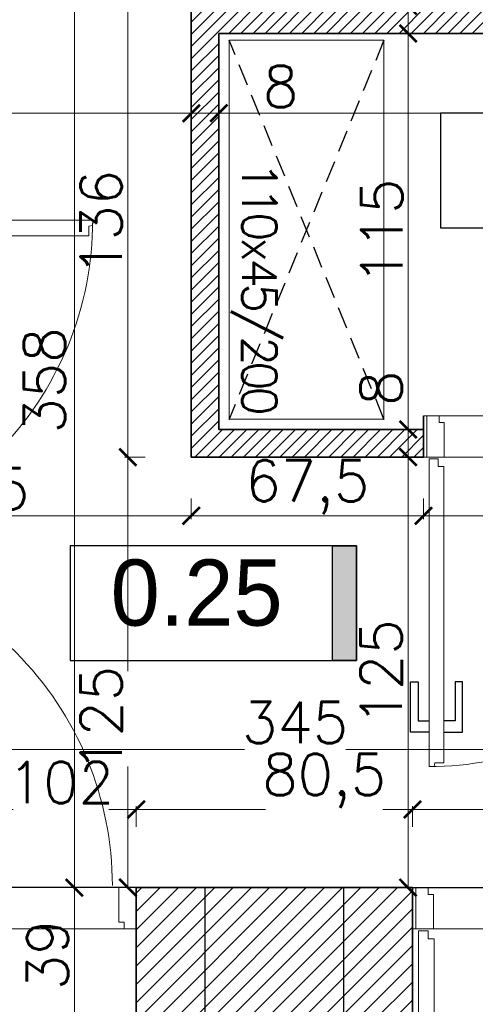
# Model space of a CAD drawing. Header units: millimetres. Extents: x -740 to 33545, y -26688 to 22494.
# Tile 116 of 256: x 9334 to 9467, y 10800 to 11086. Entities that reach past the tile are written whole.
import ezdxf
from ezdxf.lldxf.tags import DXFTag

# ---------------------------------------------------------------- set-up
doc = ezdxf.new("R2010")
doc.units = ezdxf.units.MM
doc.header["$MEASUREMENT"] = 0
doc.linetypes.add('DASHED2', pattern=[9.525, 6.35, -3.175])
doc.layers.get('Defpoints').update_dxf_attribs({"color": 252})
for name, color, linetype, lineweight in [('A_istniejące ściany', 252, 'Continuous', 35), ('A_l.przerywana', 252, 'ICAD_ISO03W100', 9), ('A_projektowane sciany', 252, 'Continuous', 35), ('l.wypełnien', 252, 'Continuous', 5), ('wymiarowanie', 252, 'Continuous', 9)]:
    doc.layers.add(name, color=color, linetype=linetype, lineweight=lineweight)
for name, color, linetype in [('stolarka', 252, 'Continuous'), ('tabelki opis', 252, 'Continuous'), ('TECHNOLOGIA KUCHNI', 252, 'Continuous'), ('ULTRA-GASTRO TECHNOLOGIA', 252, 'Continuous')]:
    doc.layers.add(name, color=color, linetype=linetype)
doc.styles.add('styl2', font='simplex.shx')
tags = doc.linetypes.add('ICAD_ISO03W100', pattern=[30, 12, -18]).pattern_tags.tags
tags[6:7] = [DXFTag(74, 4), DXFTag(75, 0), DXFTag(340, '0'), DXFTag(46, 1.0), DXFTag(50, 0.0), DXFTag(44, 0.0), DXFTag(45, 0.0)]
tags[4:5] = [DXFTag(74, 4), DXFTag(75, 0), DXFTag(340, '0'), DXFTag(46, 1.0), DXFTag(50, 0.0), DXFTag(44, 0.0), DXFTag(45, 0.0)]
doc.dimstyles.new('Skala 1-50', dxfattribs={"dimtxt": 12, "dimasz": 5, "dimexe": 1, "dimexo": 1, "dimgap": 1.5, "dimtad": 1, "dimdec": 1, "dimrnd": 0.5, "dimtxsty": 'styl2', "dimblk": 'ARCHTICK', "dimcen": 5, "dimadec": 0, "dimazin": 0, "dimtfac": 1, "dimtdec": 1, "dimtmove": 1, "dimatfit": 3, "dimldrblk": 'ARCHTICK', "dimfxl": 0, "dimlwd": -1, "dimlwe": -1, "dimarcsym": 0})

# ---------------------------------------------------------------- blocks, each defined once
blk = doc.blocks.new('_ArchTick')
at = {"color": 0, "linetype": 'ByBlock', "const_width": 0.15}
blk.add_lwpolyline([(-0.5, -0.5), (0.5, 0.5)], dxfattribs=at)
blk = doc.blocks.new('*D1148')
at = {"layer": 'Defpoints', "color": 0}
for p in [(9384.19, 11058.36), (9259.19, 11044.42), (9384.19, 11040.75)]:
    blk.add_point(p, dxfattribs=at)
at = {"layer": 'wymiarowanie', "color": 0}
for p, q in [((9259.19, 11053.36), (9259.19, 11059.36)), ((9259.19, 11058.36), (9302.96, 11058.36)), ((9384.19, 11058.36), (9330.59, 11058.36)), ((9384.19, 11053.36), (9384.19, 11059.36))]:
    blk.add_line(p, q, dxfattribs=at)
at = {"layer": 'wymiarowanie', "color": 0, "xscale": 5, "yscale": 5, "zscale": 5, "rotation": 180}
blk.add_blockref('_ArchTick', (9259.19, 11058.36), dxfattribs=at)
at = {"layer": 'wymiarowanie', "color": 0, "xscale": 5, "yscale": 5, "zscale": 5}
blk.add_blockref('_ArchTick', (9384.19, 11058.36), dxfattribs=at)
at = {"layer": 'wymiarowanie', "color": 0, "insert": (9316.77, 11066.16), "char_height": 12, "attachment_point": 5, "style": 'styl2'}
blk.add_mtext('125', dxfattribs=at)
blk = doc.blocks.new('*D1149')
at = {"layer": 'Defpoints', "color": 0}
for p in [(9392.19, 11058.36), (9392.19, 11045.19), (9384.19, 11040.75)]:
    blk.add_point(p, dxfattribs=at)
at = {"layer": 'wymiarowanie', "color": 0}
for p, q in [((9384.19, 11053.36), (9384.19, 11059.36)), ((9384.19, 11058.36), (9392.19, 11058.36)), ((9392.19, 11053.36), (9392.19, 11059.36)), ((9392.19, 11058.36), (9415.71, 11058.36))]:
    blk.add_line(p, q, dxfattribs=at)
at = {"layer": 'wymiarowanie', "color": 0, "xscale": 5, "yscale": 5, "zscale": 5, "rotation": 180}
blk.add_blockref('_ArchTick', (9384.19, 11058.36), dxfattribs=at)
at = {"layer": 'wymiarowanie', "color": 0, "xscale": 5, "yscale": 5, "zscale": 5}
blk.add_blockref('_ArchTick', (9392.19, 11058.36), dxfattribs=at)
at = {"layer": 'wymiarowanie', "color": 0, "insert": (9410.16, 11066.16), "char_height": 12, "attachment_point": 5, "style": 'styl2'}
blk.add_mtext('8', dxfattribs=at)
blk = doc.blocks.new('*D1150')
at = {"layer": 'Defpoints', "color": 0}
for p in [(9604.19, 11058.36), (9392.19, 11045.19), (9604.19, 11029.7)]:
    blk.add_point(p, dxfattribs=at)
at = {"layer": 'wymiarowanie', "color": 0}
for p, q in [((9392.19, 11053.36), (9392.19, 11059.36)), ((9392.19, 11058.36), (9604.19, 11058.36)), ((9604.19, 11053.36), (9604.19, 11059.36))]:
    blk.add_line(p, q, dxfattribs=at)
at = {"layer": 'wymiarowanie', "color": 0, "xscale": 5, "yscale": 5, "zscale": 5, "rotation": 180}
blk.add_blockref('_ArchTick', (9392.19, 11058.36), dxfattribs=at)
at = {"layer": 'wymiarowanie', "color": 0, "xscale": 5, "yscale": 5, "zscale": 5}
blk.add_blockref('_ArchTick', (9604.19, 11058.36), dxfattribs=at)
at = {"layer": 'wymiarowanie', "color": 0, "insert": (9498.19, 11066.01), "char_height": 12, "attachment_point": 5, "style": 'styl2'}
blk.add_mtext('212', dxfattribs=at)
blk = doc.blocks.new('*D2255')
at = {"layer": 'Defpoints', "color": 0}
for p in [(9449.19, 11089.52), (9447.18, 11081.52), (9463.78, 11081.52)]:
    blk.add_point(p, dxfattribs=at)
at = {"layer": 'wymiarowanie', "color": 0}
for p, q in [((9447.18, 11089.52), (9447.18, 11109.99)), ((9448.19, 11089.52), (9446.18, 11089.52)), ((9447.18, 11089.52), (9447.18, 11081.52)), ((9452.18, 11081.52), (9446.18, 11081.52))]:
    blk.add_line(p, q, dxfattribs=at)
at = {"layer": 'wymiarowanie', "color": 0, "xscale": 5, "yscale": 5, "zscale": 5}
for p, rotation in [((9447.18, 11089.52), 90), ((9447.18, 11081.52), 270)]:
    blk.add_blockref('_ArchTick', p, dxfattribs=dict(at, rotation=rotation))
at = {"layer": 'wymiarowanie', "color": 0, "insert": (9439.38, 11104.44), "char_height": 12, "attachment_point": 5, "rotation": 90, "style": 'styl2'}
blk.add_mtext('8', dxfattribs=at)
blk = doc.blocks.new('*D2256')
at = {"layer": 'Defpoints', "color": 0}
for p in [(9463.78, 11081.52), (9437.46, 10966.52), (9447.18, 10966.52)]:
    blk.add_point(p, dxfattribs=at)
at = {"layer": 'wymiarowanie', "color": 0}
for p, q in [((9452.18, 11081.52), (9446.18, 11081.52)), ((9447.18, 11081.52), (9447.18, 10966.52)), ((9442.18, 10966.52), (9448.18, 10966.52))]:
    blk.add_line(p, q, dxfattribs=at)
at = {"layer": 'wymiarowanie', "color": 0, "xscale": 5, "yscale": 5, "zscale": 5}
for p, rotation in [((9447.18, 11081.52), 90), ((9447.18, 10966.52), 270)]:
    blk.add_blockref('_ArchTick', p, dxfattribs=dict(at, rotation=rotation))
at = {"layer": 'wymiarowanie', "color": 0, "insert": (9439.53, 11024.02), "char_height": 12, "attachment_point": 5, "rotation": 90, "style": 'styl2'}
blk.add_mtext('115', dxfattribs=at)
blk = doc.blocks.new('*D2257')
at = {"layer": 'Defpoints', "color": 0}
for p in [(9437.46, 10966.52), (9417.91, 10958.52), (9447.18, 10958.52)]:
    blk.add_point(p, dxfattribs=at)
at = {"layer": 'wymiarowanie', "color": 0}
for p, q in [((9447.18, 10966.52), (9447.18, 10984.08)), ((9442.18, 10966.52), (9448.18, 10966.52)), ((9447.18, 10966.52), (9447.18, 10958.52)), ((9442.18, 10958.52), (9448.18, 10958.52))]:
    blk.add_line(p, q, dxfattribs=at)
at = {"layer": 'wymiarowanie', "color": 0, "xscale": 5, "yscale": 5, "zscale": 5}
for p, rotation in [((9447.18, 10966.52), 90), ((9447.18, 10958.52), 270)]:
    blk.add_blockref('_ArchTick', p, dxfattribs=dict(at, rotation=rotation))
at = {"layer": 'wymiarowanie', "color": 0, "insert": (9439.38, 10978.52), "char_height": 12, "attachment_point": 5, "rotation": 90, "style": 'styl2'}
blk.add_mtext('8', dxfattribs=at)
blk = doc.blocks.new('*D2258')
at = {"layer": 'Defpoints', "color": 0}
for p in [(9417.91, 10958.52), (9425.97, 10833.52), (9447.18, 10833.52)]:
    blk.add_point(p, dxfattribs=at)
at = {"layer": 'wymiarowanie', "color": 0}
for p, q in [((9442.18, 10958.52), (9448.18, 10958.52)), ((9447.18, 10958.52), (9447.18, 10833.52)), ((9442.18, 10833.52), (9448.18, 10833.52))]:
    blk.add_line(p, q, dxfattribs=at)
at = {"layer": 'wymiarowanie', "color": 0, "xscale": 5, "yscale": 5, "zscale": 5}
for p, rotation in [((9447.18, 10958.52), 90), ((9447.18, 10833.52), 270)]:
    blk.add_blockref('_ArchTick', p, dxfattribs=dict(at, rotation=rotation))
at = {"layer": 'wymiarowanie', "color": 0, "insert": (9439.38, 10896.02), "char_height": 12, "attachment_point": 5, "rotation": 90, "style": 'styl2'}
blk.add_mtext('125', dxfattribs=at)
blk = doc.blocks.new('*D2261')
at = {"layer": 'Defpoints', "color": 0}
for p in [(9383.33, 11191.52), (9350.2, 10833.52), (9384.19, 10833.52)]:
    blk.add_point(p, dxfattribs=at)
at = {"layer": 'wymiarowanie', "color": 0}
for p, q in [((9355.2, 11191.52), (9349.2, 11191.52)), ((9350.2, 11191.52), (9350.2, 10833.52)), ((9355.2, 10833.52), (9349.2, 10833.52))]:
    blk.add_line(p, q, dxfattribs=at)
at = {"layer": 'wymiarowanie', "color": 0, "xscale": 5, "yscale": 5, "zscale": 5}
for p, rotation in [((9350.2, 11191.52), 90), ((9350.2, 10833.52), 270)]:
    blk.add_blockref('_ArchTick', p, dxfattribs=dict(at, rotation=rotation))
at = {"layer": 'wymiarowanie', "color": 0, "insert": (9341.53, 10980.79), "char_height": 12, "attachment_point": 5, "rotation": 90, "style": 'styl2'}
blk.add_mtext('358', dxfattribs=at)
blk = doc.blocks.new('*D2268')
at = {"layer": 'Defpoints', "color": 0}
for p in [(9259.19, 10886.01), (9604.19, 10886.01), (9259.19, 10873.67)]:
    blk.add_point(p, dxfattribs=at)
at = {"layer": 'wymiarowanie', "color": 0}
for p, q in [((9259.19, 10878.67), (9259.19, 10872.67)), ((9604.19, 10878.67), (9604.19, 10872.67)), ((9259.19, 10873.67), (9399.62, 10873.67)), ((9604.19, 10873.67), (9429.04, 10873.67))]:
    blk.add_line(p, q, dxfattribs=at)
at = {"layer": 'wymiarowanie', "color": 0, "xscale": 5, "yscale": 5, "zscale": 5, "rotation": 180}
blk.add_blockref('_ArchTick', (9259.19, 10873.67), dxfattribs=at)
at = {"layer": 'wymiarowanie', "color": 0, "xscale": 5, "yscale": 5, "zscale": 5}
blk.add_blockref('_ArchTick', (9604.19, 10873.67), dxfattribs=at)
at = {"layer": 'wymiarowanie', "color": 0, "insert": (9414.33, 10881.47), "char_height": 12, "attachment_point": 5, "style": 'styl2'}
blk.add_mtext('345', dxfattribs=at)
blk = doc.blocks.new('*D2538')
at = {"layer": 'Defpoints', "color": 0}
for p in [(9384.19, 10958.52), (9259.19, 10954.08), (9384.19, 10941.47)]:
    blk.add_point(p, dxfattribs=at)
at = {"layer": 'wymiarowanie', "color": 0}
for p, q in [((9259.19, 10946.47), (9259.19, 10940.47)), ((9384.19, 10946.47), (9384.19, 10940.47)), ((9259.19, 10941.47), (9384.19, 10941.47))]:
    blk.add_line(p, q, dxfattribs=at)
at = {"layer": 'wymiarowanie', "color": 0, "xscale": 5, "yscale": 5, "zscale": 5, "rotation": 180}
blk.add_blockref('_ArchTick', (9259.19, 10941.47), dxfattribs=at)
at = {"layer": 'wymiarowanie', "color": 0, "xscale": 5, "yscale": 5, "zscale": 5}
blk.add_blockref('_ArchTick', (9384.19, 10941.47), dxfattribs=at)
at = {"layer": 'wymiarowanie', "color": 0, "insert": (9321.69, 10949.27), "char_height": 12, "attachment_point": 5, "style": 'styl2'}
blk.add_mtext('125', dxfattribs=at)
blk = doc.blocks.new('*D2539')
at = {"layer": 'Defpoints', "color": 0}
for p in [(9451.64, 10962.24), (9384.19, 10958.52), (9451.64, 10941.47)]:
    blk.add_point(p, dxfattribs=at)
at = {"layer": 'wymiarowanie', "color": 0}
for p, q in [((9384.19, 10946.47), (9384.19, 10940.47)), ((9451.64, 10946.47), (9451.64, 10940.47)), ((9384.19, 10941.47), (9451.64, 10941.47))]:
    blk.add_line(p, q, dxfattribs=at)
at = {"layer": 'wymiarowanie', "color": 0, "xscale": 5, "yscale": 5, "zscale": 5, "rotation": 180}
blk.add_blockref('_ArchTick', (9384.19, 10941.47), dxfattribs=at)
at = {"layer": 'wymiarowanie', "color": 0, "xscale": 5, "yscale": 5, "zscale": 5}
blk.add_blockref('_ArchTick', (9451.64, 10941.47), dxfattribs=at)
at = {"layer": 'wymiarowanie', "color": 0, "insert": (9417.91, 10949.82), "char_height": 12, "attachment_point": 5, "style": 'styl2'}
blk.add_mtext('67,5', dxfattribs=at)
blk = doc.blocks.new('*D2540')
at = {"layer": 'Defpoints', "color": 0}
for p in [(9543.64, 10964.52), (9451.64, 10962.24), (9543.64, 10941.47)]:
    blk.add_point(p, dxfattribs=at)
at = {"layer": 'wymiarowanie', "color": 0}
for p, q in [((9451.64, 10946.47), (9451.64, 10940.47)), ((9543.64, 10946.47), (9543.64, 10940.47)), ((9451.64, 10941.47), (9543.64, 10941.47))]:
    blk.add_line(p, q, dxfattribs=at)
at = {"layer": 'wymiarowanie', "color": 0, "xscale": 5, "yscale": 5, "zscale": 5, "rotation": 180}
blk.add_blockref('_ArchTick', (9451.64, 10941.47), dxfattribs=at)
at = {"layer": 'wymiarowanie', "color": 0, "xscale": 5, "yscale": 5, "zscale": 5}
blk.add_blockref('_ArchTick', (9543.64, 10941.47), dxfattribs=at)
at = {"layer": 'wymiarowanie', "color": 0, "insert": (9497.64, 10949.27), "char_height": 12, "attachment_point": 5, "style": 'styl2'}
blk.add_mtext('92', dxfattribs=at)
blk = doc.blocks.new('*D2543')
at = {"layer": 'Defpoints', "color": 0}
for p in [(9368.19, 10856.21), (9266.19, 10833.52), (9368.19, 10833.52)]:
    blk.add_point(p, dxfattribs=at)
at = {"layer": 'wymiarowanie', "color": 0}
for p, q in [((9266.19, 10851.21), (9266.19, 10857.21)), ((9266.19, 10856.21), (9332.42, 10856.21)), ((9368.19, 10856.21), (9360.19, 10856.21)), ((9368.19, 10851.21), (9368.19, 10857.21))]:
    blk.add_line(p, q, dxfattribs=at)
at = {"layer": 'wymiarowanie', "color": 0, "xscale": 5, "yscale": 5, "zscale": 5, "rotation": 180}
blk.add_blockref('_ArchTick', (9266.19, 10856.21), dxfattribs=at)
at = {"layer": 'wymiarowanie', "color": 0, "xscale": 5, "yscale": 5, "zscale": 5}
blk.add_blockref('_ArchTick', (9368.19, 10856.21), dxfattribs=at)
at = {"layer": 'wymiarowanie', "color": 0, "insert": (9346.3, 10864.01), "char_height": 12, "attachment_point": 5, "style": 'styl2'}
blk.add_mtext('102', dxfattribs=at)
blk = doc.blocks.new('*D2544')
at = {"layer": 'Defpoints', "color": 0}
for p in [(9448.47, 10856.21), (9368.19, 10833.52), (9448.47, 10833.52)]:
    blk.add_point(p, dxfattribs=at)
at = {"layer": 'wymiarowanie', "color": 0}
for p, q in [((9368.19, 10851.21), (9368.19, 10857.21)), ((9368.19, 10856.21), (9405.76, 10856.21)), ((9448.47, 10856.21), (9439.83, 10856.21)), ((9448.47, 10851.21), (9448.47, 10857.21))]:
    blk.add_line(p, q, dxfattribs=at)
at = {"layer": 'wymiarowanie', "color": 0, "xscale": 5, "yscale": 5, "zscale": 5, "rotation": 180}
blk.add_blockref('_ArchTick', (9368.19, 10856.21), dxfattribs=at)
at = {"layer": 'wymiarowanie', "color": 0, "xscale": 5, "yscale": 5, "zscale": 5}
blk.add_blockref('_ArchTick', (9448.47, 10856.21), dxfattribs=at)
at = {"layer": 'wymiarowanie', "color": 0, "insert": (9422.8, 10864.55), "char_height": 12, "attachment_point": 5, "style": 'styl2'}
blk.add_mtext('80,5', dxfattribs=at)
blk = doc.blocks.new('*D2545')
at = {"layer": 'Defpoints', "color": 0}
for p in [(9550.47, 10856.21), (9448.47, 10833.52), (9550.47, 10833.52)]:
    blk.add_point(p, dxfattribs=at)
at = {"layer": 'wymiarowanie', "color": 0}
for p, q in [((9448.47, 10851.21), (9448.47, 10857.21)), ((9448.47, 10856.21), (9507, 10856.21)), ((9550.47, 10856.21), (9534.77, 10856.21)), ((9550.47, 10851.21), (9550.47, 10857.21))]:
    blk.add_line(p, q, dxfattribs=at)
at = {"layer": 'wymiarowanie', "color": 0, "xscale": 5, "yscale": 5, "zscale": 5, "rotation": 180}
blk.add_blockref('_ArchTick', (9448.47, 10856.21), dxfattribs=at)
at = {"layer": 'wymiarowanie', "color": 0, "xscale": 5, "yscale": 5, "zscale": 5}
blk.add_blockref('_ArchTick', (9550.47, 10856.21), dxfattribs=at)
at = {"layer": 'wymiarowanie', "color": 0, "insert": (9520.89, 10864.01), "char_height": 12, "attachment_point": 5, "style": 'styl2'}
blk.add_mtext('102', dxfattribs=at)
blk = doc.blocks.new('*D2713')
at = {"layer": 'Defpoints', "color": 0}
for p in [(9368.19, 10833.52), (9350.2, 10794.52), (9368.19, 10794.52)]:
    blk.add_point(p, dxfattribs=at)
at = {"layer": 'wymiarowanie', "color": 0}
for p, q in [((9355.2, 10833.52), (9349.2, 10833.52)), ((9350.2, 10833.52), (9350.2, 10794.52)), ((9355.2, 10794.52), (9349.2, 10794.52))]:
    blk.add_line(p, q, dxfattribs=at)
at = {"layer": 'wymiarowanie', "color": 0, "xscale": 5, "yscale": 5, "zscale": 5}
for p, rotation in [((9350.2, 10833.52), 90), ((9350.2, 10794.52), 270)]:
    blk.add_blockref('_ArchTick', p, dxfattribs=dict(at, rotation=rotation))
at = {"layer": 'wymiarowanie', "color": 0, "insert": (9342.4, 10814.02), "char_height": 12, "attachment_point": 5, "rotation": 90, "style": 'styl2'}
blk.add_mtext('39', dxfattribs=at)
blk = doc.blocks.new('*D2719')
at = {"layer": 'Defpoints', "color": 0}
for p in [(9365.76, 10958.52), (9388.19, 10958.52), (9388.19, 10833.52)]:
    blk.add_point(p, dxfattribs=at)
at = {"layer": 'wymiarowanie', "color": 0}
for p, q in [((9370.76, 10958.52), (9364.76, 10958.52)), ((9365.76, 10958.52), (9365.76, 10896.33)), ((9365.76, 10833.52), (9365.76, 10868.69)), ((9370.76, 10833.52), (9364.76, 10833.52))]:
    blk.add_line(p, q, dxfattribs=at)
at = {"layer": 'wymiarowanie', "color": 0, "xscale": 5, "yscale": 5, "zscale": 5}
for p, rotation in [((9365.76, 10958.52), 90), ((9365.76, 10833.52), 270)]:
    blk.add_blockref('_ArchTick', p, dxfattribs=dict(at, rotation=rotation))
at = {"layer": 'wymiarowanie', "color": 0, "insert": (9357.96, 10882.51), "char_height": 12, "attachment_point": 5, "rotation": 90, "style": 'styl2'}
blk.add_mtext('125', dxfattribs=at)
blk = doc.blocks.new('*D2720')
at = {"layer": 'Defpoints', "color": 0}
for p in [(9365.76, 11094.52), (9388.02, 11094.52), (9388.19, 10958.52)]:
    blk.add_point(p, dxfattribs=at)
at = {"layer": 'wymiarowanie', "color": 0}
for p, q in [((9370.76, 11094.52), (9364.76, 11094.52)), ((9365.76, 10958.52), (9365.76, 11094.52)), ((9370.76, 10958.52), (9364.76, 10958.52))]:
    blk.add_line(p, q, dxfattribs=at)
at = {"layer": 'wymiarowanie', "color": 0, "xscale": 5, "yscale": 5, "zscale": 5}
for p, rotation in [((9365.76, 11094.52), 90), ((9365.76, 10958.52), 270)]:
    blk.add_blockref('_ArchTick', p, dxfattribs=dict(at, rotation=rotation))
at = {"layer": 'wymiarowanie', "color": 0, "insert": (9357.96, 11026.52), "char_height": 12, "attachment_point": 5, "rotation": 90, "style": 'styl2'}
blk.add_mtext('136', dxfattribs=at)

msp = doc.modelspace()

# ---------------------------------------------------------------- hatches: boundary and pattern name
at = {"layer": 'l.wypełnien'}
h = msp.add_hatch(dxfattribs=at)
h.set_pattern_fill('ANSI31', color=256, scale=20, style=0)
h.paths.add_polyline_path([(9094.19, 10833.52), (9094.19, 11054.32), (9235.19, 11054.32), (9235.19, 11066.32), (9077.19, 11066.32), (9077.19, 11054.32), (9082.19, 11054.32), (9082.19, 10946.52), (9077.19, 10946.52), (9077.19, 10938.52), (9082.19, 10938.52), (9082.19, 10833.52), (9094.19, 10833.52)])
h.paths.add_polyline_path([(9384.19, 10958.52), (9451.64, 10958.52), (9451.64, 10966.52), (9392.19, 10966.52), (9392.19, 11081.52), (9604.19, 11081.52), (9604.19, 11089.52), (9392.19, 11089.52), (9392.19, 11094.52), (9384.19, 11094.52)])
h.paths.add_polyline_path([(9612.19, 11005.43), (9645.19, 11005.43), (9645.19, 10990.32), (9645.19, 10978.32), (9645.19, 10951.32), (9604.19, 10951.32), (9604.19, 10958.52), (9543.64, 10958.52), (9543.64, 10966.52), (9604.19, 10966.52), (9604.19, 11018.43), (9612.19, 11018.43)])
h.paths.add_polyline_path([(8932.19, 11054.32), (8975.19, 11054.32), (8975.19, 11066.32), (8932.19, 11066.32)])
h.paths.add_polyline_path([(8932.19, 10938.52), (8985.19, 10938.52), (8985.19, 10946.52), (8932.19, 10946.52)])
h = msp.add_hatch(dxfattribs=at)
h.set_pattern_fill('ANSI31', color=256, scale=30, style=0)
h.paths.add_polyline_path([(8887.19, 10284.84), (8887.19, 10539.8), (8932.19, 10539.8), (8932.19, 10402.52), (9059.57, 10402.52), (9368.19, 10402.52), (9394.23, 10402.52), (9416.72, 10402.52), (9416.72, 10359.34), (9405.31, 10359.34), (9376.25, 10359.34), (8932.19, 10359.34), (8932.19, 10284.84)])
h.paths.add_polyline_path([(9871.19, 10801.99), (9871.19, 10791.99), (9878.23, 10791.99), (9890.23, 10791.99), (10052.23, 10791.99), (10052.23, 10564.52), (10066.23, 10564.52), (10066.23, 10706), (10066.23, 10711.93), (10066.23, 10711.98), (10066.23, 10728.73), (10066.23, 10765.23), (10066.23, 10776), (10066.23, 10781.93), (10066.23, 10781.98), (10066.23, 10781.93), (10066.23, 10776), (10066.22, 10776), (10066.23, 10781.93), (10066.23, 10781.98), (10066.23, 10791.99), (10125.49, 10791.99), (10125.49, 10808.08), (10125.49, 10819.93), (10125.49, 10834.32), (10058.81, 10834.32), (9924.19, 10834.32), (9924.19, 10862.32), (9879.19, 10862.32), (9879.19, 10834.32), (9871.19, 10834.32), (9871.19, 10801.99)])
h.paths.add_polyline_path([(9570.47, 10794.52), (9731.23, 10794.52), (9731.23, 10731.52), (9748.23, 10731.52), (9748.23, 10793.99), (9768.19, 10793.99), (9768.19, 10801.99), (9781.19, 10801.99), (9781.19, 10834.32), (9769.78, 10834.32), (9645.19, 10834.32), (9645.19, 10833.52), (9604.19, 10833.52), (9570.47, 10833.52)])
h.paths.add_polyline_path([(9394.23, 10794.52), (9428.47, 10794.52), (9428.47, 10833.52), (9388.19, 10833.52), (9388.19, 10794.52), (9394.23, 10794.52)])
h.paths.add_polyline_path([(9428.47, 10794.52), (9428.47, 10833.52), (9448.47, 10833.52), (9448.47, 10794.52)])
h.paths.add_polyline_path([(9550.47, 10794.52), (9570.47, 10794.52), (9570.47, 10833.52), (9550.47, 10833.52)])
h.paths.add_polyline_path([(9368.19, 10794.52), (9388.19, 10794.52), (9388.19, 10833.52), (9368.19, 10833.52)])
h.paths.add_polyline_path([(9604.19, 10833.52), (9604.19, 10849.32), (9645.19, 10849.32), (9645.19, 10833.52)])
h.paths.add_polyline_path([(9368.19, 10422.52), (9368.19, 10402.52), (9394.23, 10402.52), (9394.23, 10422.52)])
h.paths.add_polyline_path([(9368.19, 10774.52), (9394.23, 10774.52), (9394.23, 10794.52), (9368.19, 10794.52)])
at = {"layer": 'tabelki opis'}
msp.add_hatch(color=256, dxfattribs=at).paths.add_polyline_path([(9432.18, 10899.48), (9432.18, 10932.74), (9425.22, 10932.74), (9425.22, 10899.48)])

# ---------------------------------------------------------------- linework, layer by layer
at = {"layer": 'A_istniejące ściany'}
msp.add_line((9448.47, 10794.52), (9448.47, 10833.52), dxfattribs=at)
for points in [[(9448.47, 10833.52), (9368.19, 10833.52)], [(9368.19, 10833.52), (9368.19, 10774.52), (9394.23, 10774.52), (9394.23, 10794.52)]]:
    msp.add_lwpolyline(points, dxfattribs=at)
at = {"layer": 'A_l.przerywana', "ltscale": 0.3}
for points in [[(9543.64, 10958.52), (9543.64, 10970.52), (9451.64, 10970.52), (9451.64, 10958.52)], [(9368.19, 10833.52), (9368.19, 10821.52), (9266.19, 10821.52), (9266.19, 10833.52)], [(9550.47, 10833.52), (9550.47, 10821.52), (9448.47, 10821.52), (9448.47, 10833.52)]]:
    msp.add_lwpolyline(points, close=True, dxfattribs=at)
at = {"layer": 'A_l.przerywana', "lineweight": 30, "ltscale": 0.3}
for points in [[(9246.19, 10794.52), (9388.19, 10794.52), (9388.19, 10833.52), (9246.19, 10833.52)], [(9428.47, 10833.52), (9570.47, 10833.52), (9570.47, 10794.52), (9428.47, 10794.52)]]:
    msp.add_lwpolyline(points, close=True, dxfattribs=at)
at = {"layer": 'A_projektowane sciany'}
for p, q in [((9384.19, 10958.52), (9384.19, 11095.32)), ((9392.19, 10966.52), (9392.19, 11081.52)), ((9604.19, 11081.52), (9392.19, 11081.52)), ((9451.64, 10970.52), (9451.64, 10958.52)), ((9451.64, 10966.52), (9392.19, 10966.52)), ((9451.64, 10958.52), (9384.19, 10958.52))]:
    msp.add_line(p, q, dxfattribs=at)
at = {"layer": 'stolarka', "lineweight": 9}
for points in [[(9259.76, 11024.48), (9259.76, 11027.27), (9355.53, 11027.27), (9355.52, 11025.76), (9354.37, 11025.58), (9354.37, 11022.74), (9262.06, 11022.74), (9262.06, 11024.48), (9259.76, 11024.48)], [(9455.93, 10957.99), (9453.34, 10957.99), (9453.34, 10868.64), (9454.74, 10868.65), (9454.91, 10869.72), (9457.56, 10869.72), (9457.56, 10955.84), (9455.93, 10955.84), (9455.93, 10957.99)], [(9453.01, 10820.95), (9450.22, 10820.95), (9450.22, 10725.18), (9451.72, 10725.19), (9451.9, 10726.34), (9454.75, 10726.34), (9454.75, 10818.65), (9453.01, 10818.65), (9453.01, 10820.95)]]:
    msp.add_lwpolyline(points, dxfattribs=at)
at = {"layer": 'stolarka'}
for points in [[(9453.34, 10878.69), (9447.92, 10878.69), (9447.92, 10893.3), (9450.09, 10893.3), (9450.09, 10881.94), (9453.34, 10881.94)], [(9457.56, 10878.69), (9462.97, 10878.69), (9462.97, 10893.3), (9460.81, 10893.3), (9460.81, 10881.94), (9457.56, 10881.94)]]:
    msp.add_lwpolyline(points, dxfattribs=at)
at = {"layer": 'stolarka', "linetype": 'ICAD_ISO03W100', "lineweight": 13, "ltscale": 0.3}
for centre, radius, start, end in [((9259.76, 11027.27), 95.77, 270.0003, 0.0531), ((9453.33, 10957.99), 89.35, 269.9469, 359.9997), ((9265.47, 10834.1), 95.77, 0.0003, 90.0531), ((9450.22, 10820.95), 95.77, 269.9469, 359.9997)]:
    msp.add_arc(centre, radius, start, end, dxfattribs=at)
at = {"layer": 'tabelki opis'}
for points in [[(9539.77, 11058.36), (9456.61, 11058.36), (9456.61, 11025.09), (9539.77, 11025.09), (9539.77, 11058.36)], [(9432.18, 10932.74), (9349.02, 10932.74), (9349.02, 10899.48), (9432.18, 10899.48), (9432.18, 10932.74)]]:
    msp.add_lwpolyline(points, dxfattribs=at)
msp.add_lwpolyline([(9432.18, 10899.48), (9425.22, 10899.48), (9425.22, 10932.74), (9432.18, 10932.74)], close=True, dxfattribs=at)
at = {"layer": 'TECHNOLOGIA KUCHNI', "linetype": 'DASHED2'}
for p, q in [((9440.17, 10969.52), (9395.17, 11079.56)), ((9440.17, 11079.56), (9395.17, 10969.52))]:
    msp.add_line(p, q, dxfattribs=at)
at = {"layer": 'ULTRA-GASTRO TECHNOLOGIA', "linetype": 'Continuous', "lineweight": 13}
for p, q in [((9440.17, 11079.56), (9395.17, 11079.56)), ((9395.17, 11079.56), (9395.17, 10969.31)), ((9440.17, 11079.56), (9440.17, 10969.31)), ((9440.17, 10969.52), (9395.17, 10969.52))]:
    msp.add_line(p, q, dxfattribs=at)
for points in [[(9457.69, 10968.55), (9456.17, 10968.55), (9456.17, 10970.52), (9452.64, 10970.52), (9452.64, 10958.52), (9457.69, 10958.52), (9457.69, 10968.55)], [(9363.14, 10823.5), (9364.65, 10823.5), (9364.65, 10821.52), (9368.19, 10821.52), (9368.19, 10833.52), (9363.14, 10833.52), (9363.14, 10823.5)], [(9454.52, 10831.55), (9453.01, 10831.55), (9453.01, 10833.52), (9449.47, 10833.52), (9449.47, 10821.52), (9454.52, 10821.52), (9454.52, 10831.55)]]:
    msp.add_lwpolyline(points, dxfattribs=at)

# ---------------------------------------------------------------- texts
at = {"layer": 'tabelki opis', "insert": (9360.75, 10928.79), "char_height": 19.2, "width": 56.7, "attachment_point": 1}
msp.add_mtext('{\\fCentury Gothic|b0|i0|c238|p34;0.25}', dxfattribs=at)
at = {"layer": 'ULTRA-GASTRO TECHNOLOGIA', "linetype": 'Continuous', "lineweight": 13, "insert": (9395.65, 11044.28), "char_height": 10, "width": 904.8, "attachment_point": 7, "rotation": 270}
msp.add_mtext('{\\Fsimplex8|c238;\\T0.75;110x45/200}', dxfattribs=at)
at = {"layer": 'wymiarowanie', "insert": (2065.54, 10895.53), "char_height": 12, "width": 621.5287, "attachment_point": 1}
msp.add_mtext('\\pi621.52874;{\\fCentury Gothic|b0|i0|c238|p34;}\\P{\\fCentury Gothic|b0|i0|c238|p34;Daszek szklany systemowy o wym. 200 x 120 cm wykonany ze szkła }{\\fCentury Gothic|b0|i0|c238|p34;bezpiecznego 6.6.3 ESG/VSG}\\P{\\fCentury Gothic|b0|i0|c238|p34;mocowany na wspornikach w konstrukcji stalowej }\\P{\\fCentury Gothic|b0|i0|c238|p34;ocynkowancy i malowanych proszkowo w kolorze RAL 7016}', dxfattribs=at)

# ---------------------------------------------------------------- dimensions: what is measured, and where the dimension line sits
at = {"layer": 'wymiarowanie'}
for base, p1, p2, picture, middle in [((9350.2, 10833.52), (9383.33, 11191.52), (9384.19, 10833.52), '*D2261', (9349.33, 10980.79)), ((9447.18, 11081.52), (9449.19, 11089.52), (9463.78, 11081.52), '*D2255', (9447.18, 11104.44)), ((9447.18, 10958.52), (9437.46, 10966.52), (9417.91, 10958.52), '*D2257', (9447.18, 10978.52)), ((9365.76, 10958.52), (9388.19, 10833.52), (9388.19, 10958.52), '*D2719', (9365.76, 10882.51))]:
    dim = msp.add_linear_dim(base=base, p1=p1, p2=p2, angle=90, dimstyle='Skala 1-50', dxfattribs=at)
    dim.commit()
    dim.dimension.update_dxf_attribs({"geometry": picture, "text_midpoint": middle, "dimtype": 160})
for base, p1, p2, picture, middle in [((9365.76, 11094.52), (9388.19, 10958.52), (9388.02, 11094.52), '*D2720', (9357.96, 11026.52)), ((9447.18, 10966.52), (9463.78, 11081.52), (9437.46, 10966.52), '*D2256', (9439.53, 11024.02)), ((9447.18, 10833.52), (9417.91, 10958.52), (9425.97, 10833.52), '*D2258', (9439.38, 10896.02)), ((9350.2, 10794.52), (9368.19, 10833.52), (9368.19, 10794.52), '*D2713', (9342.4, 10814.02))]:
    dim = msp.add_linear_dim(base=base, p1=p1, p2=p2, angle=90, dimstyle='Skala 1-50', dxfattribs=at)
    dim.commit()
    dim.dimension.update_dxf_attribs({"geometry": picture, "text_midpoint": middle})
for base, p1, p2, picture, middle in [((9384.19, 11058.36), (9259.19, 11044.42), (9384.19, 11040.75), '*D1148', (9316.77, 11058.36)), ((9392.19, 11058.36), (9384.19, 11040.75), (9392.19, 11045.19), '*D1149', (9410.16, 11058.36)), ((9259.19, 10873.67), (9604.19, 10886.01), (9259.19, 10886.01), '*D2268', (9414.33, 10873.67)), ((9448.47, 10856.21), (9368.19, 10833.52), (9448.47, 10833.52), '*D2544', (9422.8, 10856.21)), ((9368.19, 10856.21), (9266.19, 10833.52), (9368.19, 10833.52), '*D2543', (9346.3, 10856.21)), ((9550.47, 10856.21), (9448.47, 10833.52), (9550.47, 10833.52), '*D2545', (9520.89, 10856.21))]:
    dim = msp.add_linear_dim(base=base, p1=p1, p2=p2, dimstyle='Skala 1-50', dxfattribs=at)
    dim.commit()
    dim.dimension.update_dxf_attribs({"geometry": picture, "text_midpoint": middle, "dimtype": 160})
for base, p1, p2, picture, middle in [((9604.19, 11058.36), (9392.19, 11045.19), (9604.19, 11029.7), '*D1150', (9498.19, 11066.01)), ((9543.64, 10941.47), (9451.64, 10962.24), (9543.64, 10964.52), '*D2540', (9497.64, 10949.27)), ((9451.635457, 10941.473355), (9384.185462, 10958.522895), (9451.635457, 10962.24077), '*D2539', (9417.910459, 10949.819355)), ((9384.19, 10941.47), (9259.19, 10954.08), (9384.19, 10958.52), '*D2538', (9321.69, 10949.27))]:
    dim = msp.add_linear_dim(base=base, p1=p1, p2=p2, dimstyle='Skala 1-50', dxfattribs=at)
    dim.commit()
    dim.dimension.update_dxf_attribs({"geometry": picture, "text_midpoint": middle})

doc.saveas('drawing.dxf')
